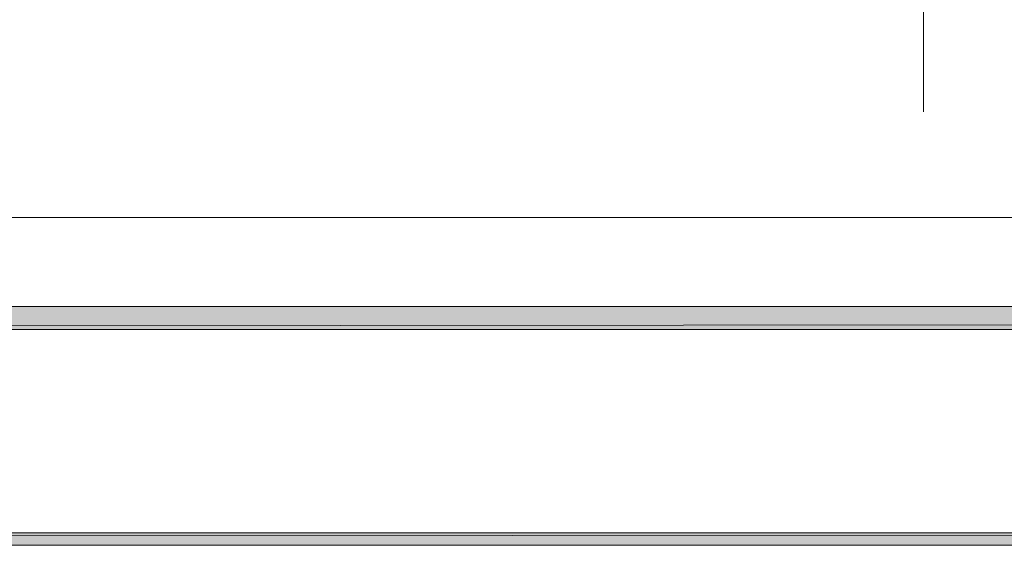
# Model space of a CAD drawing. Header units: millimetres. Extents: x 1527433 to 14789979, y -245576 to 11310.
# Tile 39 of 135: x 1948707 to 1950881, y -65658 to -64498. Entities that reach past the tile are written whole.
import ezdxf

# ---------------------------------------------------------------- set-up
doc = ezdxf.new("R2010")
doc.units = ezdxf.units.MM

msp = doc.modelspace()

# ---------------------------------------------------------------- hatches: boundary and pattern name
h = msp.add_hatch(color=7)
h.paths.add_polyline_path([(1982606.783, -35960.929), (1982583.5, -35982.095), (1982606.783, -65655.645)])
h.paths.add_polyline_path([(1982583.5, -35982.095), (1982606.783, -65655.645), (1982583.5, -65630.245)])
h.paths.add_polyline_path([(1982606.783, -65655.645), (1982583.5, -65630.245), (1982606.783, -65657.762)])
h.paths.add_polyline_path([(1982583.5, -65630.245), (1982606.783, -65657.762), (1940635.4, -65630.245)])
h.paths.add_polyline_path([(1982606.783, -65657.762), (1940635.4, -65630.245), (1940610, -65657.762)])
h.paths.add_polyline_path([(1940635.4, -65630.245), (1940610, -65657.762)])
h = msp.add_hatch(color=7)
h.paths.add_polyline_path([(1982083.967, -65130.712), (1982134.767, -65181.512), (1982083.967, -36481.629)])
h.paths.add_polyline_path([(1982134.767, -65181.512), (1982083.967, -36481.629), (1982134.767, -36432.945)])
h.paths.add_polyline_path([(1982083.967, -36481.629), (1982134.767, -36432.945), (1942635.65, -36481.629)])
h.paths.add_polyline_path([(1982134.767, -36432.945), (1942635.65, -36481.629), (1942584.85, -36432.945)])
h.paths.add_polyline_path([(1942635.65, -36481.629), (1942584.85, -36432.945), (1942635.65, -65130.712)])
h.paths.add_polyline_path([(1942584.85, -36432.945), (1942635.65, -65130.712), (1942584.85, -65181.512)])
h.paths.add_polyline_path([(1942635.65, -65130.712), (1942584.85, -65181.512), (1982083.967, -65130.712)])
h.paths.add_polyline_path([(1942584.85, -65181.512), (1982083.967, -65130.712), (1982134.767, -65181.512)])

# ---------------------------------------------------------------- linework, layer by layer
at = {"color": 7, "lineweight": 0}
for points in [[(1942728.783, -57859.962), (1942728.783, -60260.262), (1942728.783, -64933.862), (1963086.883, -64933.862)], [(1950712.85, -62760.045), (1950712.85, -63547.445), (1950450.383, -63598.245), (1950964.733, -63731.595), (1950702.267, -63784.512), (1950702.267, -64701.029)]]:
    msp.add_lwpolyline(points, dxfattribs=at)
for points in [[(1942635.65, -65130.712), (1942584.85, -65181.512), (1982083.967, -65130.712)], [(1942584.85, -65181.512), (1982083.967, -65130.712), (1982134.767, -65181.512)], [(1982606.783, -65657.762), (1940635.4, -65630.245), (1940610, -65657.762)], [(1982583.5, -65630.245), (1982606.783, -65657.762), (1940635.4, -65630.245)]]:
    msp.add_lwpolyline(points, close=True, dxfattribs=at)

doc.saveas('drawing.dxf')
